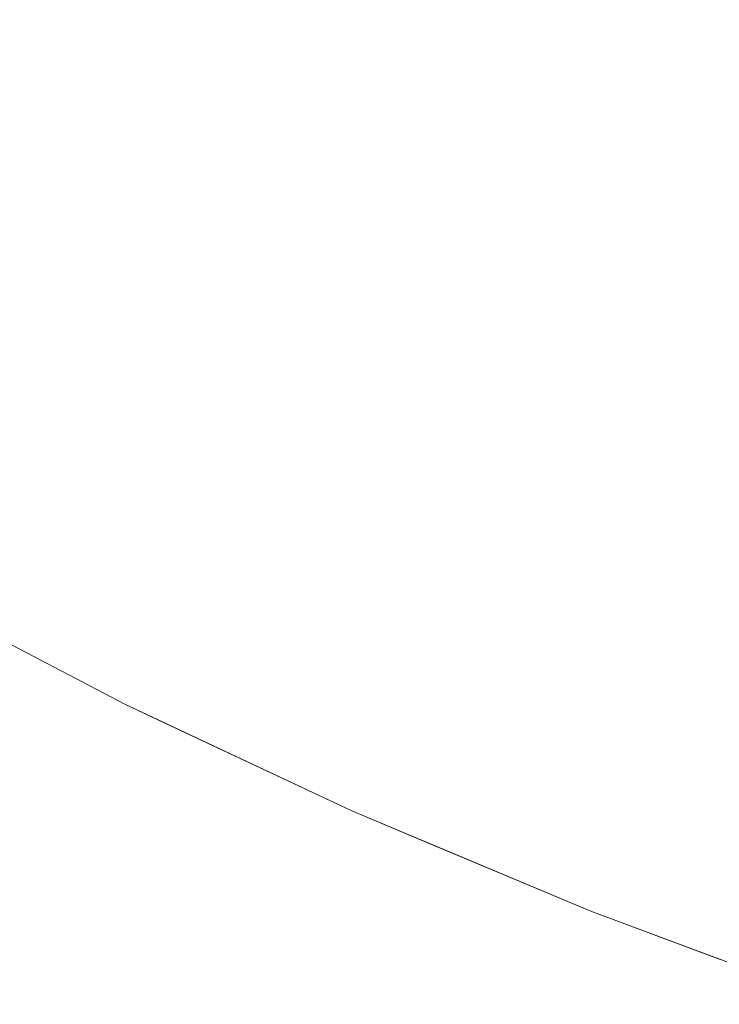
# Model space of a CAD drawing. Header units: centimetres. Extents: x -35.1 to 36.2, y 3.4 to 5.2.
# Tile 19 of 256: x -35.0293 to -35.0122, y 3.4096 to 3.4336. Entities that reach past the tile are written whole.
import ezdxf

# ---------------------------------------------------------------- set-up
doc = ezdxf.new("R2010")
doc.units = ezdxf.units.CM
doc.header["$LTSCALE"] = 2.54
doc.layers.add('Lucido design-1', color=7, linetype='Continuous')

# ---------------------------------------------------------------- blocks, each defined once
blk = doc.blocks.new('Gruppo-4-1')
at = {"color": 7, "linetype": 'Continuous', "lineweight": 9}
for points, invisible_edges in [([(-35.026693, 3.433254, -1872.26589), (-35.025433, 3.434395, -1872.263387), (-35.02783, 3.435915, -1872.263387), (-35.029131, 3.434801, -1872.26589)], 15), ([(-35.026693, 3.433254, -1872.965138), (-35.029131, 3.434801, -1872.965138), (-35.02783, 3.435915, -1872.967641), (-35.025433, 3.434395, -1872.967641)], 15), ([(-35.025433, 3.434395, -1872.263387), (-35.022957, 3.432909, -1872.263387), (-35.021691, 3.434123, -1872.260948), (-35.024123, 3.435581, -1872.260948)], 15), ([(-35.024123, 3.435581, -1872.97008), (-35.021691, 3.434123, -1872.97008), (-35.022957, 3.432909, -1872.967641), (-35.025433, 3.434395, -1872.967641)], 15), ([(-35.017918, 3.433987, -1872.258575), (-35.02038, 3.43538, -1872.258575), (-35.021691, 3.434123, -1872.260948), (-35.019182, 3.432702, -1872.260948)], 15), ([(-35.019182, 3.432702, -1872.97008), (-35.021691, 3.434123, -1872.97008), (-35.02038, 3.43538, -1872.972454), (-35.017918, 3.433987, -1872.972454)], 15), ([(-35.017918, 3.433987, -1872.258575), (-35.015382, 3.432633, -1872.258575), (-35.014128, 3.433987, -1872.256268), (-35.016613, 3.435313, -1872.256268)], 15), ([(-35.016613, 3.435313, -1872.97476), (-35.014128, 3.433987, -1872.97476), (-35.015382, 3.432633, -1872.972454), (-35.017918, 3.433987, -1872.972454)], 15), ([(-35.010332, 3.434123, -1872.254029), (-35.012836, 3.43538, -1872.254029), (-35.014128, 3.433987, -1872.256268), (-35.01157, 3.432702, -1872.256268)], 15), ([(-35.01157, 3.432702, -1872.97476), (-35.014128, 3.433987, -1872.97476), (-35.012836, 3.43538, -1872.976999), (-35.010332, 3.434123, -1872.976999)], 15), ([(-35.029131, 3.434801, -1872.26589), (-35.030377, 3.433733, -1872.268455), (-35.027899, 3.432161, -1872.268455), (-35.026693, 3.433254, -1872.26589)], 15), ([(-35.027899, 3.432161, -1872.962573), (-35.030377, 3.433733, -1872.962573), (-35.029131, 3.434801, -1872.965138), (-35.026693, 3.433254, -1872.965138)], 15), ([(-35.024174, 3.431743, -1872.26589), (-35.022957, 3.432909, -1872.263387), (-35.025433, 3.434395, -1872.263387), (-35.026693, 3.433254, -1872.26589)], 15), ([(-35.025433, 3.434395, -1872.967641), (-35.022957, 3.432909, -1872.967641), (-35.024174, 3.431743, -1872.965138), (-35.026693, 3.433254, -1872.965138)], 15), ([(-35.019182, 3.432702, -1872.260948), (-35.021691, 3.434123, -1872.260948), (-35.022957, 3.432909, -1872.263387), (-35.020401, 3.431463, -1872.263387)], 15), ([(-35.020401, 3.431463, -1872.967641), (-35.022957, 3.432909, -1872.967641), (-35.021691, 3.434123, -1872.97008), (-35.019182, 3.432702, -1872.97008)], 15), ([(-35.019182, 3.432702, -1872.260948), (-35.016596, 3.431322, -1872.260948), (-35.015382, 3.432633, -1872.258575), (-35.017918, 3.433987, -1872.258575)], 15), ([(-35.017918, 3.433987, -1872.972454), (-35.015382, 3.432633, -1872.972454), (-35.016596, 3.431322, -1872.97008), (-35.019182, 3.432702, -1872.97008)], 15), ([(-35.01157, 3.432702, -1872.256268), (-35.014128, 3.433987, -1872.256268), (-35.015382, 3.432633, -1872.258575), (-35.012771, 3.431322, -1872.258575)], 15), ([(-35.012771, 3.431322, -1872.972454), (-35.015382, 3.432633, -1872.972454), (-35.014128, 3.433987, -1872.97476), (-35.01157, 3.432702, -1872.97476)], 15), ([(-35.029049, 3.43112, -1872.27108), (-35.027899, 3.432161, -1872.268455), (-35.030377, 3.433733, -1872.268455), (-35.031565, 3.432716, -1872.27108)], 15), ([(-35.029049, 3.43112, -1872.959948), (-35.031565, 3.432716, -1872.959948), (-35.030377, 3.433733, -1872.962573), (-35.027899, 3.432161, -1872.962573)], 15), ([(-35.026693, 3.433254, -1872.26589), (-35.027899, 3.432161, -1872.268455), (-35.025339, 3.430626, -1872.268455), (-35.024174, 3.431743, -1872.26589)], 15), ([(-35.026693, 3.433254, -1872.965138), (-35.024174, 3.431743, -1872.965138), (-35.025339, 3.430626, -1872.962573), (-35.027899, 3.432161, -1872.962573)], 15), ([(-35.020401, 3.431463, -1872.263387), (-35.022957, 3.432909, -1872.263387), (-35.024174, 3.431743, -1872.26589), (-35.021574, 3.430271, -1872.26589)], 15), ([(-35.021574, 3.430271, -1872.965138), (-35.024174, 3.431743, -1872.965138), (-35.022957, 3.432909, -1872.967641), (-35.020401, 3.431463, -1872.967641)], 15), ([(-35.031565, 3.432716, -1872.27108), (-35.032692, 3.431751, -1872.273762), (-35.03014, 3.430132, -1872.273762), (-35.029049, 3.43112, -1872.27108)], 15), ([(-35.03014, 3.430132, -1872.957266), (-35.032692, 3.431751, -1872.957266), (-35.031565, 3.432716, -1872.959948), (-35.029049, 3.43112, -1872.959948)], 15), ([(-35.020401, 3.431463, -1872.263387), (-35.017768, 3.430058, -1872.263387), (-35.016596, 3.431322, -1872.260948), (-35.019182, 3.432702, -1872.260948)], 15), ([(-35.019182, 3.432702, -1872.97008), (-35.016596, 3.431322, -1872.97008), (-35.017768, 3.430058, -1872.967641), (-35.020401, 3.431463, -1872.967641)], 15), ([(-35.012771, 3.431322, -1872.258575), (-35.010089, 3.430058, -1872.258575), (-35.008941, 3.431463, -1872.256268), (-35.01157, 3.432702, -1872.256268)], 15), ([(-35.01157, 3.432702, -1872.97476), (-35.008941, 3.431463, -1872.97476), (-35.010089, 3.430058, -1872.972454), (-35.012771, 3.431322, -1872.972454)], 15), ([(-35.012771, 3.431322, -1872.258575), (-35.015382, 3.432633, -1872.258575), (-35.016596, 3.431322, -1872.260948), (-35.013935, 3.429986, -1872.260948)], 15), ([(-35.013935, 3.429986, -1872.97008), (-35.016596, 3.431322, -1872.97008), (-35.015382, 3.432633, -1872.972454), (-35.012771, 3.431322, -1872.972454)], 15), ([(-35.026449, 3.429561, -1872.27108), (-35.025339, 3.430626, -1872.268455), (-35.027899, 3.432161, -1872.268455), (-35.029049, 3.43112, -1872.27108)], 15), ([(-35.027899, 3.432161, -1872.962573), (-35.025339, 3.430626, -1872.962573), (-35.026449, 3.429561, -1872.959948), (-35.029049, 3.43112, -1872.959948)], 15), ([(-35.021574, 3.430271, -1872.26589), (-35.024174, 3.431743, -1872.26589), (-35.025339, 3.430626, -1872.268455), (-35.022697, 3.42913, -1872.268455)], 15), ([(-35.022697, 3.42913, -1872.962573), (-35.025339, 3.430626, -1872.962573), (-35.024174, 3.431743, -1872.965138), (-35.021574, 3.430271, -1872.965138)], 15), ([(-35.021574, 3.430271, -1872.26589), (-35.018895, 3.428841, -1872.26589), (-35.017768, 3.430058, -1872.263387), (-35.020401, 3.431463, -1872.263387)], 15), ([(-35.020401, 3.431463, -1872.967641), (-35.017768, 3.430058, -1872.967641), (-35.018895, 3.428841, -1872.965138), (-35.021574, 3.430271, -1872.965138)], 15), ([(-35.013935, 3.429986, -1872.260948), (-35.016596, 3.431322, -1872.260948), (-35.017768, 3.430058, -1872.263387), (-35.015058, 3.428697, -1872.263387)], 15), ([(-35.015058, 3.428697, -1872.967641), (-35.017768, 3.430058, -1872.967641), (-35.016596, 3.431322, -1872.97008), (-35.013935, 3.429986, -1872.97008)], 15), ([(-35.013935, 3.429986, -1872.260948), (-35.011201, 3.428697, -1872.260948), (-35.010089, 3.430058, -1872.258575), (-35.012771, 3.431322, -1872.258575)], 15), ([(-35.012771, 3.431322, -1872.972454), (-35.010089, 3.430058, -1872.972454), (-35.011201, 3.428697, -1872.97008), (-35.013935, 3.429986, -1872.97008)], 15), ([(-35.029049, 3.43112, -1872.27108), (-35.03014, 3.430132, -1872.273762), (-35.027503, 3.42855, -1872.273762), (-35.026449, 3.429561, -1872.27108)], 15), ([(-35.029049, 3.43112, -1872.959948), (-35.026449, 3.429561, -1872.959948), (-35.027503, 3.42855, -1872.957266), (-35.03014, 3.430132, -1872.957266)], 15), ([(-35.023767, 3.428042, -1872.27108), (-35.022697, 3.42913, -1872.268455), (-35.025339, 3.430626, -1872.268455), (-35.026449, 3.429561, -1872.27108)], 15), ([(-35.023767, 3.428042, -1872.959948), (-35.026449, 3.429561, -1872.959948), (-35.025339, 3.430626, -1872.962573), (-35.022697, 3.42913, -1872.962573)], 15), ([(-35.022697, 3.42913, -1872.268455), (-35.019974, 3.427677, -1872.268455), (-35.018895, 3.428841, -1872.26589), (-35.021574, 3.430271, -1872.26589)], 15), ([(-35.021574, 3.430271, -1872.965138), (-35.018895, 3.428841, -1872.965138), (-35.019974, 3.427677, -1872.962573), (-35.022697, 3.42913, -1872.962573)], 15), ([(-35.028497, 3.427597, -1872.276499), (-35.027503, 3.42855, -1872.273762), (-35.03014, 3.430132, -1872.273762), (-35.031169, 3.4292, -1872.276499)], 15), ([(-35.03014, 3.430132, -1872.957266), (-35.027503, 3.42855, -1872.957266), (-35.028497, 3.427597, -1872.954529), (-35.031169, 3.4292, -1872.954529)], 15), ([(-35.015058, 3.428697, -1872.263387), (-35.017768, 3.430058, -1872.263387), (-35.018895, 3.428841, -1872.26589), (-35.016138, 3.427457, -1872.26589)], 15), ([(-35.016138, 3.427457, -1872.965138), (-35.018895, 3.428841, -1872.965138), (-35.017768, 3.430058, -1872.967641), (-35.015058, 3.428697, -1872.967641)], 15), ([(-35.015058, 3.428697, -1872.263387), (-35.012274, 3.427384, -1872.263387), (-35.011201, 3.428697, -1872.260948), (-35.013935, 3.429986, -1872.260948)], 15), ([(-35.013935, 3.429986, -1872.97008), (-35.011201, 3.428697, -1872.97008), (-35.012274, 3.427384, -1872.967641), (-35.015058, 3.428697, -1872.967641)], 15), ([(-35.026449, 3.429561, -1872.27108), (-35.027503, 3.42855, -1872.273762), (-35.024782, 3.42701, -1872.273762), (-35.023767, 3.428042, -1872.27108)], 15), ([(-35.024782, 3.42701, -1872.957266), (-35.027503, 3.42855, -1872.957266), (-35.026449, 3.429561, -1872.959948), (-35.023767, 3.428042, -1872.959948)], 15), ([(-35.031169, 3.4292, -1872.276499), (-35.032133, 3.428326, -1872.279288), (-35.029428, 3.426704, -1872.279288), (-35.028497, 3.427597, -1872.276499)], 15), ([(-35.031169, 3.4292, -1872.954529), (-35.028497, 3.427597, -1872.954529), (-35.029428, 3.426704, -1872.95174), (-35.032133, 3.428326, -1872.95174)], 15), ([(-35.021002, 3.426567, -1872.27108), (-35.019974, 3.427677, -1872.268455), (-35.022697, 3.42913, -1872.268455), (-35.023767, 3.428042, -1872.27108)], 15), ([(-35.022697, 3.42913, -1872.962573), (-35.019974, 3.427677, -1872.962573), (-35.021002, 3.426567, -1872.959948), (-35.023767, 3.428042, -1872.959948)], 15), ([(-35.016138, 3.427457, -1872.26589), (-35.018895, 3.428841, -1872.26589), (-35.019974, 3.427677, -1872.268455), (-35.017172, 3.42627, -1872.268455)], 15), ([(-35.017172, 3.42627, -1872.962573), (-35.019974, 3.427677, -1872.962573), (-35.018895, 3.428841, -1872.965138), (-35.016138, 3.427457, -1872.965138)], 15), ([(-35.016138, 3.427457, -1872.26589), (-35.013305, 3.426121, -1872.26589), (-35.012274, 3.427384, -1872.263387), (-35.015058, 3.428697, -1872.263387)], 15), ([(-35.015058, 3.428697, -1872.967641), (-35.012274, 3.427384, -1872.967641), (-35.013305, 3.426121, -1872.965138), (-35.016138, 3.427457, -1872.965138)], 15), ([(-35.008395, 3.427457, -1872.260948), (-35.011201, 3.428697, -1872.260948), (-35.012274, 3.427384, -1872.263387), (-35.009416, 3.426121, -1872.263387)], 15), ([(-35.009416, 3.426121, -1872.967641), (-35.012274, 3.427384, -1872.967641), (-35.011201, 3.428697, -1872.97008), (-35.008395, 3.427457, -1872.97008)], 15), ([(-35.02574, 3.426037, -1872.276499), (-35.024782, 3.42701, -1872.273762), (-35.027503, 3.42855, -1872.273762), (-35.028497, 3.427597, -1872.276499)], 15), ([(-35.02574, 3.426037, -1872.954529), (-35.028497, 3.427597, -1872.954529), (-35.027503, 3.42855, -1872.957266), (-35.024782, 3.42701, -1872.957266)], 15), ([(-35.023767, 3.428042, -1872.27108), (-35.024782, 3.42701, -1872.273762), (-35.021978, 3.425514, -1872.273762), (-35.021002, 3.426567, -1872.27108)], 15), ([(-35.023767, 3.428042, -1872.959948), (-35.021002, 3.426567, -1872.959948), (-35.021978, 3.425514, -1872.957266), (-35.024782, 3.42701, -1872.957266)], 15), ([(-35.028497, 3.427597, -1872.276499), (-35.029428, 3.426704, -1872.279288), (-35.026637, 3.425124, -1872.279288), (-35.02574, 3.426037, -1872.276499)], 15), ([(-35.026637, 3.425124, -1872.95174), (-35.029428, 3.426704, -1872.95174), (-35.028497, 3.427597, -1872.954529), (-35.02574, 3.426037, -1872.954529)], 15), ([(-35.018158, 3.425138, -1872.27108), (-35.017172, 3.42627, -1872.268455), (-35.019974, 3.427677, -1872.268455), (-35.021002, 3.426567, -1872.27108)], 15), ([(-35.018158, 3.425138, -1872.959948), (-35.021002, 3.426567, -1872.959948), (-35.019974, 3.427677, -1872.962573), (-35.017172, 3.42627, -1872.962573)], 15), ([(-35.017172, 3.42627, -1872.268455), (-35.014293, 3.424913, -1872.268455), (-35.013305, 3.426121, -1872.26589), (-35.016138, 3.427457, -1872.26589)], 15), ([(-35.016138, 3.427457, -1872.965138), (-35.013305, 3.426121, -1872.965138), (-35.014293, 3.424913, -1872.962573), (-35.017172, 3.42627, -1872.962573)], 15), ([(-35.009416, 3.426121, -1872.263387), (-35.012274, 3.427384, -1872.263387), (-35.013305, 3.426121, -1872.26589), (-35.010398, 3.424837, -1872.26589)], 15), ([(-35.010398, 3.424837, -1872.965138), (-35.013305, 3.426121, -1872.965138), (-35.012274, 3.427384, -1872.967641), (-35.009416, 3.426121, -1872.967641)], 15), ([(-35.022899, 3.42452, -1872.276499), (-35.021978, 3.425514, -1872.273762), (-35.024782, 3.42701, -1872.273762), (-35.02574, 3.426037, -1872.276499)], 15), ([(-35.024782, 3.42701, -1872.957266), (-35.021978, 3.425514, -1872.957266), (-35.022899, 3.42452, -1872.954529), (-35.02574, 3.426037, -1872.954529)], 15), ([(-35.027472, 3.424275, -1872.282125), (-35.026637, 3.425124, -1872.279288), (-35.029428, 3.426704, -1872.279288), (-35.030295, 3.425873, -1872.282125)], 15), ([(-35.027472, 3.424275, -1872.948903), (-35.030295, 3.425873, -1872.948903), (-35.029428, 3.426704, -1872.95174), (-35.026637, 3.425124, -1872.95174)], 15), ([(-35.021002, 3.426567, -1872.27108), (-35.021978, 3.425514, -1872.273762), (-35.019093, 3.424065, -1872.273762), (-35.018158, 3.425138, -1872.27108)], 15), ([(-35.019093, 3.424065, -1872.957266), (-35.021978, 3.425514, -1872.957266), (-35.021002, 3.426567, -1872.959948), (-35.018158, 3.425138, -1872.959948)], 15), ([(-35.015235, 3.42376, -1872.27108), (-35.014293, 3.424913, -1872.268455), (-35.017172, 3.42627, -1872.268455), (-35.018158, 3.425138, -1872.27108)], 15), ([(-35.017172, 3.42627, -1872.962573), (-35.014293, 3.424913, -1872.962573), (-35.015235, 3.42376, -1872.959948), (-35.018158, 3.425138, -1872.959948)], 15), ([(-35.02574, 3.426037, -1872.276499), (-35.026637, 3.425124, -1872.279288), (-35.023761, 3.423589, -1872.279288), (-35.022899, 3.42452, -1872.276499)], 15), ([(-35.02574, 3.426037, -1872.954529), (-35.022899, 3.42452, -1872.954529), (-35.023761, 3.423589, -1872.95174), (-35.026637, 3.425124, -1872.95174)], 15), ([(-35.010398, 3.424837, -1872.26589), (-35.013305, 3.426121, -1872.26589), (-35.014293, 3.424913, -1872.268455), (-35.011339, 3.423607, -1872.268455)], 15), ([(-35.011339, 3.423607, -1872.962573), (-35.014293, 3.424913, -1872.962573), (-35.013305, 3.426121, -1872.965138), (-35.010398, 3.424837, -1872.965138)], 15), ([(-35.030295, 3.425873, -1872.282125), (-35.031095, 3.425106, -1872.285009), (-35.028243, 3.423492, -1872.285009), (-35.027472, 3.424275, -1872.282125)], 15), ([(-35.028243, 3.423492, -1872.946019), (-35.031095, 3.425106, -1872.946019), (-35.030295, 3.425873, -1872.948903), (-35.027472, 3.424275, -1872.948903)], 15), ([(-35.019975, 3.423052, -1872.276499), (-35.019093, 3.424065, -1872.273762), (-35.021978, 3.425514, -1872.273762), (-35.022899, 3.42452, -1872.276499)], 15), ([(-35.019975, 3.423052, -1872.954529), (-35.022899, 3.42452, -1872.954529), (-35.021978, 3.425514, -1872.957266), (-35.019093, 3.424065, -1872.957266)], 15), ([(-35.028947, 3.422777, -1872.287934), (-35.028243, 3.423492, -1872.285009), (-35.031095, 3.425106, -1872.285009), (-35.031825, 3.424406, -1872.287934)], 15), ([(-35.028947, 3.422777, -1872.943094), (-35.031825, 3.424406, -1872.943094), (-35.031095, 3.425106, -1872.946019), (-35.028243, 3.423492, -1872.946019)], 15), ([(-35.024564, 3.422723, -1872.282125), (-35.023761, 3.423589, -1872.279288), (-35.026637, 3.425124, -1872.279288), (-35.027472, 3.424275, -1872.282125)], 15), ([(-35.026637, 3.425124, -1872.95174), (-35.023761, 3.423589, -1872.95174), (-35.024564, 3.422723, -1872.948903), (-35.027472, 3.424275, -1872.948903)], 15), ([(-35.018158, 3.425138, -1872.27108), (-35.019093, 3.424065, -1872.273762), (-35.016128, 3.422667, -1872.273762), (-35.015235, 3.42376, -1872.27108)], 15), ([(-35.018158, 3.425138, -1872.959948), (-35.015235, 3.42376, -1872.959948), (-35.016128, 3.422667, -1872.957266), (-35.019093, 3.424065, -1872.957266)], 15), ([(-35.012235, 3.422435, -1872.27108), (-35.011339, 3.423607, -1872.268455), (-35.014293, 3.424913, -1872.268455), (-35.015235, 3.42376, -1872.27108)], 15), ([(-35.012235, 3.422435, -1872.959948), (-35.015235, 3.42376, -1872.959948), (-35.014293, 3.424913, -1872.962573), (-35.011339, 3.423607, -1872.962573)], 15), ([(-35.022899, 3.42452, -1872.276499), (-35.023761, 3.423589, -1872.279288), (-35.020802, 3.422103, -1872.279288), (-35.019975, 3.423052, -1872.276499)], 15), ([(-35.020802, 3.422103, -1872.95174), (-35.023761, 3.423589, -1872.95174), (-35.022899, 3.42452, -1872.954529), (-35.019975, 3.423052, -1872.954529)], 15), ([(-35.031825, 3.424406, -1872.287934), (-35.032484, 3.423774, -1872.290899), (-35.029582, 3.422131, -1872.290899), (-35.028947, 3.422777, -1872.287934)], 15), ([(-35.029582, 3.422131, -1872.940129), (-35.032484, 3.423774, -1872.940129), (-35.031825, 3.424406, -1872.943094), (-35.028947, 3.422777, -1872.943094)], 15), ([(-35.027472, 3.424275, -1872.282125), (-35.028243, 3.423492, -1872.285009), (-35.025304, 3.421924, -1872.285009), (-35.024564, 3.422723, -1872.282125)], 15), ([(-35.027472, 3.424275, -1872.948903), (-35.024564, 3.422723, -1872.948903), (-35.025304, 3.421924, -1872.946019), (-35.028243, 3.423492, -1872.946019)], 15), ([(-35.016971, 3.421636, -1872.276499), (-35.016128, 3.422667, -1872.273762), (-35.019093, 3.424065, -1872.273762), (-35.019975, 3.423052, -1872.276499)], 15), ([(-35.019093, 3.424065, -1872.957266), (-35.016128, 3.422667, -1872.957266), (-35.016971, 3.421636, -1872.954529), (-35.019975, 3.423052, -1872.954529)], 15), ([(-35.015235, 3.42376, -1872.27108), (-35.016128, 3.422667, -1872.273762), (-35.013086, 3.421323, -1872.273762), (-35.012235, 3.422435, -1872.27108)], 15), ([(-35.013086, 3.421323, -1872.957266), (-35.016128, 3.422667, -1872.957266), (-35.015235, 3.42376, -1872.959948), (-35.012235, 3.422435, -1872.959948)], 15), ([(-35.021571, 3.42122, -1872.282125), (-35.020802, 3.422103, -1872.279288), (-35.023761, 3.423589, -1872.279288), (-35.024564, 3.422723, -1872.282125)], 15), ([(-35.021571, 3.42122, -1872.948903), (-35.024564, 3.422723, -1872.948903), (-35.023761, 3.423589, -1872.95174), (-35.020802, 3.422103, -1872.95174)], 15), ([(-35.009162, 3.421166, -1872.27108), (-35.008311, 3.422357, -1872.268455), (-35.011339, 3.423607, -1872.268455), (-35.012235, 3.422435, -1872.27108)], 15), ([(-35.011339, 3.423607, -1872.962573), (-35.008311, 3.422357, -1872.962573), (-35.009162, 3.421166, -1872.959948), (-35.012235, 3.422435, -1872.959948)], 15), ([(-35.025981, 3.421194, -1872.287934), (-35.025304, 3.421924, -1872.285009), (-35.028243, 3.423492, -1872.285009), (-35.028947, 3.422777, -1872.287934)], 15), ([(-35.028243, 3.423492, -1872.946019), (-35.025304, 3.421924, -1872.946019), (-35.025981, 3.421194, -1872.943094), (-35.028947, 3.422777, -1872.943094)], 15), ([(-35.019975, 3.423052, -1872.276499), (-35.020802, 3.422103, -1872.279288), (-35.01776, 3.420669, -1872.279288), (-35.016971, 3.421636, -1872.276499)], 15), ([(-35.019975, 3.423052, -1872.954529), (-35.016971, 3.421636, -1872.954529), (-35.01776, 3.420669, -1872.95174), (-35.020802, 3.422103, -1872.95174)], 15), ([(-35.028947, 3.422777, -1872.287934), (-35.029582, 3.422131, -1872.290899), (-35.026591, 3.420535, -1872.290899), (-35.025981, 3.421194, -1872.287934)], 15), ([(-35.028947, 3.422777, -1872.943094), (-35.025981, 3.421194, -1872.943094), (-35.026591, 3.420535, -1872.940129), (-35.029582, 3.422131, -1872.940129)], 15), ([(-35.024564, 3.422723, -1872.282125), (-35.025304, 3.421924, -1872.285009), (-35.02228, 3.420406, -1872.285009), (-35.021571, 3.42122, -1872.282125)], 15), ([(-35.02228, 3.420406, -1872.946019), (-35.025304, 3.421924, -1872.946019), (-35.024564, 3.422723, -1872.948903), (-35.021571, 3.42122, -1872.948903)], 15), ([(-35.013888, 3.420274, -1872.276499), (-35.013086, 3.421323, -1872.273762), (-35.016128, 3.422667, -1872.273762), (-35.016971, 3.421636, -1872.276499)], 15), ([(-35.013888, 3.420274, -1872.954529), (-35.016971, 3.421636, -1872.954529), (-35.016128, 3.422667, -1872.957266), (-35.013086, 3.421323, -1872.957266)], 15), ([(-35.012235, 3.422435, -1872.27108), (-35.013086, 3.421323, -1872.273762), (-35.009968, 3.420035, -1872.273762), (-35.009162, 3.421166, -1872.27108)], 15), ([(-35.012235, 3.422435, -1872.959948), (-35.009162, 3.421166, -1872.959948), (-35.009968, 3.420035, -1872.957266), (-35.013086, 3.421323, -1872.957266)], 15), ([(-35.027134, 3.419949, -1872.293898), (-35.026591, 3.420535, -1872.290899), (-35.029582, 3.422131, -1872.290899), (-35.030147, 3.421557, -1872.293898)], 15), ([(-35.029582, 3.422131, -1872.940129), (-35.026591, 3.420535, -1872.940129), (-35.027134, 3.419949, -1872.93713), (-35.030147, 3.421557, -1872.93713)], 15), ([(-35.018495, 3.41977, -1872.282125), (-35.01776, 3.420669, -1872.279288), (-35.020802, 3.422103, -1872.279288), (-35.021571, 3.42122, -1872.282125)], 15), ([(-35.020802, 3.422103, -1872.95174), (-35.01776, 3.420669, -1872.95174), (-35.018495, 3.41977, -1872.948903), (-35.021571, 3.42122, -1872.948903)], 15), ([(-35.022929, 3.419661, -1872.287934), (-35.02228, 3.420406, -1872.285009), (-35.025304, 3.421924, -1872.285009), (-35.025981, 3.421194, -1872.287934)], 15), ([(-35.022929, 3.419661, -1872.943094), (-35.025981, 3.421194, -1872.943094), (-35.025304, 3.421924, -1872.946019), (-35.02228, 3.420406, -1872.946019)], 15), ([(-35.016971, 3.421636, -1872.276499), (-35.01776, 3.420669, -1872.279288), (-35.014639, 3.41929, -1872.279288), (-35.013888, 3.420274, -1872.276499)], 15), ([(-35.014639, 3.41929, -1872.95174), (-35.01776, 3.420669, -1872.95174), (-35.016971, 3.421636, -1872.954529), (-35.013888, 3.420274, -1872.954529)], 15), ([(-35.030147, 3.421557, -1872.293898), (-35.03064, 3.421056, -1872.296927), (-35.027608, 3.419438, -1872.296927), (-35.027134, 3.419949, -1872.293898)], 15), ([(-35.030147, 3.421557, -1872.93713), (-35.027134, 3.419949, -1872.93713), (-35.027608, 3.419438, -1872.934101), (-35.03064, 3.421056, -1872.934101)], 15), ([(-35.025981, 3.421194, -1872.287934), (-35.026591, 3.420535, -1872.290899), (-35.023514, 3.41899, -1872.290899), (-35.022929, 3.419661, -1872.287934)], 15), ([(-35.023514, 3.41899, -1872.940129), (-35.026591, 3.420535, -1872.940129), (-35.025981, 3.421194, -1872.943094), (-35.022929, 3.419661, -1872.943094)], 15), ([(-35.021571, 3.42122, -1872.282125), (-35.02228, 3.420406, -1872.285009), (-35.019173, 3.41894, -1872.285009), (-35.018495, 3.41977, -1872.282125)], 15), ([(-35.021571, 3.42122, -1872.948903), (-35.018495, 3.41977, -1872.948903), (-35.019173, 3.41894, -1872.946019), (-35.02228, 3.420406, -1872.946019)], 15), ([(-35.010729, 3.418969, -1872.276499), (-35.009968, 3.420035, -1872.273762), (-35.013086, 3.421323, -1872.273762), (-35.013888, 3.420274, -1872.276499)], 15), ([(-35.013086, 3.421323, -1872.957266), (-35.009968, 3.420035, -1872.957266), (-35.010729, 3.418969, -1872.954529), (-35.013888, 3.420274, -1872.954529)], 15), ([(-35.028011, 3.419003, -1872.299984), (-35.027608, 3.419438, -1872.296927), (-35.03064, 3.421056, -1872.296927), (-35.031059, 3.42063, -1872.299984)], 15), ([(-35.03064, 3.421056, -1872.934101), (-35.027608, 3.419438, -1872.934101), (-35.028011, 3.419003, -1872.931044), (-35.031059, 3.42063, -1872.931044)], 15), ([(-35.031059, 3.42063, -1872.299984), (-35.031404, 3.420279, -1872.303063), (-35.028342, 3.418645, -1872.303063), (-35.028011, 3.419003, -1872.299984)], 15), ([(-35.031059, 3.42063, -1872.931044), (-35.028011, 3.419003, -1872.931044), (-35.028342, 3.418645, -1872.927965), (-35.031404, 3.420279, -1872.927965)], 15), ([(-35.015339, 3.418376, -1872.282125), (-35.014639, 3.41929, -1872.279288), (-35.01776, 3.420669, -1872.279288), (-35.018495, 3.41977, -1872.282125)], 15), ([(-35.015339, 3.418376, -1872.948903), (-35.018495, 3.41977, -1872.948903), (-35.01776, 3.420669, -1872.95174), (-35.014639, 3.41929, -1872.95174)], 15), ([(-35.024034, 3.418393, -1872.293898), (-35.023514, 3.41899, -1872.290899), (-35.026591, 3.420535, -1872.290899), (-35.027134, 3.419949, -1872.293898)], 15), ([(-35.024034, 3.418393, -1872.93713), (-35.027134, 3.419949, -1872.93713), (-35.026591, 3.420535, -1872.940129), (-35.023514, 3.41899, -1872.940129)], 15), ([(-35.019792, 3.418182, -1872.287934), (-35.019173, 3.41894, -1872.285009), (-35.02228, 3.420406, -1872.285009), (-35.022929, 3.419661, -1872.287934)], 15), ([(-35.02228, 3.420406, -1872.946019), (-35.019173, 3.41894, -1872.946019), (-35.019792, 3.418182, -1872.943094), (-35.022929, 3.419661, -1872.943094)], 15), ([(-35.028601, 3.418366, -1872.30616), (-35.028342, 3.418645, -1872.303063), (-35.031404, 3.420279, -1872.303063), (-35.031673, 3.420005, -1872.30616)], 15), ([(-35.031404, 3.420279, -1872.927965), (-35.028342, 3.418645, -1872.927965), (-35.028601, 3.418366, -1872.924868), (-35.031673, 3.420005, -1872.924868)], 15), ([(-35.013888, 3.420274, -1872.276499), (-35.014639, 3.41929, -1872.279288), (-35.011441, 3.41797, -1872.279288), (-35.010729, 3.418969, -1872.276499)], 15), ([(-35.013888, 3.420274, -1872.954529), (-35.010729, 3.418969, -1872.954529), (-35.011441, 3.41797, -1872.95174), (-35.014639, 3.41929, -1872.95174)], 15), ([(-35.031673, 3.420005, -1872.30616), (-35.031866, 3.419809, -1872.30927), (-35.028786, 3.418166, -1872.30927), (-35.028601, 3.418366, -1872.30616)], 15), ([(-35.031673, 3.420005, -1872.924868), (-35.028601, 3.418366, -1872.924868), (-35.028786, 3.418166, -1872.921758), (-35.031866, 3.419809, -1872.921758)], 15), ([(-35.027134, 3.419949, -1872.293898), (-35.027608, 3.419438, -1872.296927), (-35.024488, 3.417871, -1872.296927), (-35.024034, 3.418393, -1872.293898)], 15), ([(-35.024488, 3.417871, -1872.934101), (-35.027608, 3.419438, -1872.934101), (-35.027134, 3.419949, -1872.93713), (-35.024034, 3.418393, -1872.93713)], 15), ([(-35.028898, 3.418046, -1872.31239), (-35.028786, 3.418166, -1872.30927), (-35.031866, 3.419809, -1872.30927), (-35.031982, 3.419691, -1872.31239)], 15), ([(-35.031866, 3.419809, -1872.921758), (-35.028786, 3.418166, -1872.921758), (-35.028898, 3.418046, -1872.918638), (-35.031982, 3.419691, -1872.918638)], 15), ([(-35.028898, 3.418046, -1872.31239), (-35.031982, 3.419691, -1872.31239), (-35.031957, 3.419618, -1872.315514)], 11), ([(-35.031957, 3.419618, -1872.915514), (-35.031982, 3.419691, -1872.918638), (-35.028898, 3.418046, -1872.918638)], 11), ([(-35.018495, 3.41977, -1872.282125), (-35.019173, 3.41894, -1872.285009), (-35.015984, 3.417531, -1872.285009), (-35.015339, 3.418376, -1872.282125)], 15), ([(-35.015984, 3.417531, -1872.946019), (-35.019173, 3.41894, -1872.946019), (-35.018495, 3.41977, -1872.948903), (-35.015339, 3.418376, -1872.948903)], 15), ([(-35.031957, 3.419618, -1872.315514), (-35.026714, 3.41688, -1872.315514), (-35.028898, 3.418046, -1872.31239)], 10), ([(-35.026714, 3.41688, -1872.915514), (-35.026714, 3.41688, -1872.315514), (-35.031957, 3.419618, -1872.315514), (-35.031957, 3.419618, -1872.915514)], 5), ([(-35.028898, 3.418046, -1872.918638), (-35.026714, 3.41688, -1872.915514), (-35.031957, 3.419618, -1872.915514)], 9), ([(-35.024874, 3.417428, -1872.299984), (-35.024488, 3.417871, -1872.296927), (-35.027608, 3.419438, -1872.296927), (-35.028011, 3.419003, -1872.299984)], 15), ([(-35.024874, 3.417428, -1872.931044), (-35.028011, 3.419003, -1872.931044), (-35.027608, 3.419438, -1872.934101), (-35.024488, 3.417871, -1872.934101)], 15), ([(-35.022929, 3.419661, -1872.287934), (-35.023514, 3.41899, -1872.290899), (-35.020351, 3.417498, -1872.290899), (-35.019792, 3.418182, -1872.287934)], 15), ([(-35.022929, 3.419661, -1872.943094), (-35.019792, 3.418182, -1872.943094), (-35.020351, 3.417498, -1872.940129), (-35.023514, 3.41899, -1872.940129)], 15), ([(-35.012105, 3.41704, -1872.282125), (-35.011441, 3.41797, -1872.279288), (-35.014639, 3.41929, -1872.279288), (-35.015339, 3.418376, -1872.282125)], 15), ([(-35.014639, 3.41929, -1872.95174), (-35.011441, 3.41797, -1872.95174), (-35.012105, 3.41704, -1872.948903), (-35.015339, 3.418376, -1872.948903)], 15), ([(-35.028011, 3.419003, -1872.299984), (-35.028342, 3.418645, -1872.303063), (-35.025192, 3.417063, -1872.303063), (-35.024874, 3.417428, -1872.299984)], 15), ([(-35.025192, 3.417063, -1872.927965), (-35.028342, 3.418645, -1872.927965), (-35.028011, 3.419003, -1872.931044), (-35.024874, 3.417428, -1872.931044)], 15), ([(-35.020848, 3.41689, -1872.293898), (-35.020351, 3.417498, -1872.290899), (-35.023514, 3.41899, -1872.290899), (-35.024034, 3.418393, -1872.293898)], 15), ([(-35.023514, 3.41899, -1872.940129), (-35.020351, 3.417498, -1872.940129), (-35.020848, 3.41689, -1872.93713), (-35.024034, 3.418393, -1872.93713)], 15), ([(-35.016574, 3.41676, -1872.287934), (-35.015984, 3.417531, -1872.285009), (-35.019173, 3.41894, -1872.285009), (-35.019792, 3.418182, -1872.287934)], 15), ([(-35.016574, 3.41676, -1872.943094), (-35.019792, 3.418182, -1872.943094), (-35.019173, 3.41894, -1872.946019), (-35.015984, 3.417531, -1872.946019)], 15), ([(-35.02544, 3.416779, -1872.30616), (-35.025192, 3.417063, -1872.303063), (-35.028342, 3.418645, -1872.303063), (-35.028601, 3.418366, -1872.30616)], 15), ([(-35.02544, 3.416779, -1872.924868), (-35.028601, 3.418366, -1872.924868), (-35.028342, 3.418645, -1872.927965), (-35.025192, 3.417063, -1872.927965)], 15), ([(-35.028601, 3.418366, -1872.30616), (-35.028786, 3.418166, -1872.30927), (-35.025617, 3.416575, -1872.30927), (-35.02544, 3.416779, -1872.30616)], 15), ([(-35.025617, 3.416575, -1872.921758), (-35.028786, 3.418166, -1872.921758), (-35.028601, 3.418366, -1872.924868), (-35.02544, 3.416779, -1872.924868)], 15), ([(-35.024034, 3.418393, -1872.293898), (-35.024488, 3.417871, -1872.296927), (-35.021282, 3.41636, -1872.296927), (-35.020848, 3.41689, -1872.293898)], 15), ([(-35.024034, 3.418393, -1872.93713), (-35.020848, 3.41689, -1872.93713), (-35.021282, 3.41636, -1872.934101), (-35.024488, 3.417871, -1872.934101)], 15), ([(-35.015339, 3.418376, -1872.282125), (-35.015984, 3.417531, -1872.285009), (-35.012717, 3.416182, -1872.285009), (-35.012105, 3.41704, -1872.282125)], 15), ([(-35.015339, 3.418376, -1872.948903), (-35.012105, 3.41704, -1872.948903), (-35.012717, 3.416182, -1872.946019), (-35.015984, 3.417531, -1872.946019)], 15), ([(-35.025724, 3.416452, -1872.31239), (-35.025617, 3.416575, -1872.30927), (-35.028786, 3.418166, -1872.30927), (-35.028898, 3.418046, -1872.31239)], 15), ([(-35.025724, 3.416452, -1872.918638), (-35.028898, 3.418046, -1872.918638), (-35.028786, 3.418166, -1872.921758), (-35.025617, 3.416575, -1872.921758)], 15), ([(-35.025724, 3.416452, -1872.31239), (-35.028898, 3.418046, -1872.31239), (-35.026714, 3.41688, -1872.315514)], 11), ([(-35.026714, 3.41688, -1872.915514), (-35.028898, 3.418046, -1872.918638), (-35.025724, 3.416452, -1872.918638)], 11), ([(-35.019792, 3.418182, -1872.287934), (-35.020351, 3.417498, -1872.290899), (-35.017106, 3.416065, -1872.290899), (-35.016574, 3.41676, -1872.287934)], 15), ([(-35.017106, 3.416065, -1872.940129), (-35.020351, 3.417498, -1872.940129), (-35.019792, 3.418182, -1872.943094), (-35.016574, 3.41676, -1872.943094)], 15), ([(-35.021651, 3.415908, -1872.299984), (-35.021282, 3.41636, -1872.296927), (-35.024488, 3.417871, -1872.296927), (-35.024874, 3.417428, -1872.299984)], 15), ([(-35.024488, 3.417871, -1872.934101), (-35.021282, 3.41636, -1872.934101), (-35.021651, 3.415908, -1872.931044), (-35.024874, 3.417428, -1872.931044)], 15), ([(-35.013276, 3.415399, -1872.287934), (-35.012717, 3.416182, -1872.285009), (-35.015984, 3.417531, -1872.285009), (-35.016574, 3.41676, -1872.287934)], 15), ([(-35.015984, 3.417531, -1872.946019), (-35.012717, 3.416182, -1872.946019), (-35.013276, 3.415399, -1872.943094), (-35.016574, 3.41676, -1872.943094)], 15), ([(-35.024874, 3.417428, -1872.299984), (-35.025192, 3.417063, -1872.303063), (-35.021954, 3.415537, -1872.303063), (-35.021651, 3.415908, -1872.299984)], 15), ([(-35.024874, 3.417428, -1872.931044), (-35.021651, 3.415908, -1872.931044), (-35.021954, 3.415537, -1872.927965), (-35.025192, 3.417063, -1872.927965)], 15), ([(-35.017579, 3.415446, -1872.293898), (-35.017106, 3.416065, -1872.290899), (-35.020351, 3.417498, -1872.290899), (-35.020848, 3.41689, -1872.293898)], 15), ([(-35.017579, 3.415446, -1872.93713), (-35.020848, 3.41689, -1872.93713), (-35.020351, 3.417498, -1872.940129), (-35.017106, 3.416065, -1872.940129)], 15), ([(-35.022191, 3.415247, -1872.30616), (-35.021954, 3.415537, -1872.303063), (-35.025192, 3.417063, -1872.303063), (-35.02544, 3.416779, -1872.30616)], 15), ([(-35.025192, 3.417063, -1872.927965), (-35.021954, 3.415537, -1872.927965), (-35.022191, 3.415247, -1872.924868), (-35.02544, 3.416779, -1872.924868)], 15), ([(-35.012105, 3.41704, -1872.282125), (-35.012717, 3.416182, -1872.285009), (-35.009373, 3.414896, -1872.285009), (-35.008795, 3.415767, -1872.282125)], 15), ([(-35.009373, 3.414896, -1872.946019), (-35.012717, 3.416182, -1872.946019), (-35.012105, 3.41704, -1872.948903), (-35.008795, 3.415767, -1872.948903)], 15), ([(-35.026714, 3.41688, -1872.315514), (-35.025752, 3.416428, -1872.315514), (-35.025724, 3.416452, -1872.31239)], 10), ([(-35.026714, 3.41688, -1872.915514), (-35.021176, 3.414277, -1872.915514), (-35.021176, 3.414277, -1872.315514), (-35.025752, 3.416428, -1872.315514)], 10), ([(-35.025752, 3.416428, -1872.315514), (-35.026714, 3.41688, -1872.315514), (-35.026714, 3.41688, -1872.915514)], 10), ([(-35.025724, 3.416452, -1872.918638), (-35.022463, 3.414914, -1872.918638), (-35.021176, 3.414277, -1872.915514), (-35.026714, 3.41688, -1872.915514)], 11), ([(-35.020848, 3.41689, -1872.293898), (-35.021282, 3.41636, -1872.296927), (-35.017992, 3.414906, -1872.296927), (-35.017579, 3.415446, -1872.293898)], 15), ([(-35.017992, 3.414906, -1872.934101), (-35.021282, 3.41636, -1872.934101), (-35.020848, 3.41689, -1872.93713), (-35.017579, 3.415446, -1872.93713)], 15), ([(-35.022463, 3.414914, -1872.31239), (-35.022361, 3.415039, -1872.30927), (-35.025617, 3.416575, -1872.30927), (-35.025724, 3.416452, -1872.31239)], 15), ([(-35.025617, 3.416575, -1872.921758), (-35.022361, 3.415039, -1872.921758), (-35.022463, 3.414914, -1872.918638), (-35.025724, 3.416452, -1872.918638)], 15), ([(-35.02544, 3.416779, -1872.30616), (-35.025617, 3.416575, -1872.30927), (-35.022361, 3.415039, -1872.30927), (-35.022191, 3.415247, -1872.30616)], 15), ([(-35.02544, 3.416779, -1872.924868), (-35.022191, 3.415247, -1872.924868), (-35.022361, 3.415039, -1872.921758), (-35.025617, 3.416575, -1872.921758)], 15), ([(-35.016574, 3.41676, -1872.287934), (-35.017106, 3.416065, -1872.290899), (-35.01378, 3.414692, -1872.290899), (-35.013276, 3.415399, -1872.287934)], 15), ([(-35.016574, 3.41676, -1872.943094), (-35.013276, 3.415399, -1872.943094), (-35.01378, 3.414692, -1872.940129), (-35.017106, 3.416065, -1872.940129)], 15), ([(-35.025724, 3.416452, -1872.31239), (-35.025752, 3.416428, -1872.315514), (-35.021176, 3.414277, -1872.315514), (-35.022463, 3.414914, -1872.31239)], 13), ([(-35.018343, 3.414447, -1872.299984), (-35.017992, 3.414906, -1872.296927), (-35.021282, 3.41636, -1872.296927), (-35.021651, 3.415908, -1872.299984)], 15), ([(-35.018343, 3.414447, -1872.931044), (-35.021651, 3.415908, -1872.931044), (-35.021282, 3.41636, -1872.934101), (-35.017992, 3.414906, -1872.934101)], 15), ([(-35.009901, 3.414101, -1872.287934), (-35.009373, 3.414896, -1872.285009), (-35.012717, 3.416182, -1872.285009), (-35.013276, 3.415399, -1872.287934)], 15), ([(-35.009901, 3.414101, -1872.943094), (-35.013276, 3.415399, -1872.943094), (-35.012717, 3.416182, -1872.946019), (-35.009373, 3.414896, -1872.946019)], 15), ([(-35.021651, 3.415908, -1872.299984), (-35.021954, 3.415537, -1872.303063), (-35.018632, 3.414069, -1872.303063), (-35.018343, 3.414447, -1872.299984)], 15), ([(-35.018632, 3.414069, -1872.927965), (-35.021954, 3.415537, -1872.927965), (-35.021651, 3.415908, -1872.931044), (-35.018343, 3.414447, -1872.931044)], 15), ([(-35.014229, 3.414063, -1872.293898), (-35.01378, 3.414692, -1872.290899), (-35.017106, 3.416065, -1872.290899), (-35.017579, 3.415446, -1872.293898)], 15), ([(-35.017106, 3.416065, -1872.940129), (-35.01378, 3.414692, -1872.940129), (-35.014229, 3.414063, -1872.93713), (-35.017579, 3.415446, -1872.93713)], 15), ([(-35.018857, 3.413774, -1872.30616), (-35.018632, 3.414069, -1872.303063), (-35.021954, 3.415537, -1872.303063), (-35.022191, 3.415247, -1872.30616)], 15), ([(-35.018857, 3.413774, -1872.924868), (-35.022191, 3.415247, -1872.924868), (-35.021954, 3.415537, -1872.927965), (-35.018632, 3.414069, -1872.927965)], 15), ([(-35.017579, 3.415446, -1872.293898), (-35.017992, 3.414906, -1872.296927), (-35.01462, 3.413514, -1872.296927), (-35.014229, 3.414063, -1872.293898)], 15), ([(-35.017579, 3.415446, -1872.93713), (-35.014229, 3.414063, -1872.93713), (-35.01462, 3.413514, -1872.934101), (-35.017992, 3.414906, -1872.934101)], 15), ([(-35.013276, 3.415399, -1872.287934), (-35.01378, 3.414692, -1872.290899), (-35.010377, 3.413383, -1872.290899), (-35.009901, 3.414101, -1872.287934)], 15), ([(-35.010377, 3.413383, -1872.940129), (-35.01378, 3.414692, -1872.940129), (-35.013276, 3.415399, -1872.943094), (-35.009901, 3.414101, -1872.943094)], 15), ([(-35.022191, 3.415247, -1872.30616), (-35.022361, 3.415039, -1872.30927), (-35.019019, 3.413563, -1872.30927), (-35.018857, 3.413774, -1872.30616)], 15), ([(-35.019019, 3.413563, -1872.921758), (-35.022361, 3.415039, -1872.921758), (-35.022191, 3.415247, -1872.924868), (-35.018857, 3.413774, -1872.924868)], 15), ([(-35.019116, 3.413436, -1872.31239), (-35.019019, 3.413563, -1872.30927), (-35.022361, 3.415039, -1872.30927), (-35.022463, 3.414914, -1872.31239)], 15), ([(-35.019116, 3.413436, -1872.918638), (-35.022463, 3.414914, -1872.918638), (-35.022361, 3.415039, -1872.921758), (-35.019019, 3.413563, -1872.921758)], 15), ([(-35.019116, 3.413436, -1872.31239), (-35.022463, 3.414914, -1872.31239), (-35.021176, 3.414277, -1872.315514)], 11), ([(-35.021176, 3.414277, -1872.915514), (-35.022463, 3.414914, -1872.918638), (-35.019116, 3.413436, -1872.918638)], 11), ([(-35.014954, 3.413047, -1872.299984), (-35.01462, 3.413514, -1872.296927), (-35.017992, 3.414906, -1872.296927), (-35.018343, 3.414447, -1872.299984)], 15), ([(-35.017992, 3.414906, -1872.934101), (-35.01462, 3.413514, -1872.934101), (-35.014954, 3.413047, -1872.931044), (-35.018343, 3.414447, -1872.931044)], 15), ([(-35.010801, 3.412744, -1872.293898), (-35.010377, 3.413383, -1872.290899), (-35.01378, 3.414692, -1872.290899), (-35.014229, 3.414063, -1872.293898)], 15), ([(-35.010801, 3.412744, -1872.93713), (-35.014229, 3.414063, -1872.93713), (-35.01378, 3.414692, -1872.940129), (-35.010377, 3.413383, -1872.940129)], 15), ([(-35.018343, 3.414447, -1872.299984), (-35.018632, 3.414069, -1872.303063), (-35.015227, 3.412663, -1872.303063), (-35.014954, 3.413047, -1872.299984)], 15), ([(-35.018343, 3.414447, -1872.931044), (-35.014954, 3.413047, -1872.931044), (-35.015227, 3.412663, -1872.927965), (-35.018632, 3.414069, -1872.927965)], 15), ([(-35.021176, 3.414277, -1872.315514), (-35.019137, 3.413421, -1872.315514), (-35.019116, 3.413436, -1872.31239)], 10), ([(-35.021176, 3.414277, -1872.915514), (-35.015349, 3.41183, -1872.915514), (-35.015349, 3.41183, -1872.315514), (-35.019137, 3.413421, -1872.315514)], 10), ([(-35.019137, 3.413421, -1872.315514), (-35.021176, 3.414277, -1872.315514), (-35.021176, 3.414277, -1872.915514)], 10), ([(-35.015349, 3.41183, -1872.915514), (-35.021176, 3.414277, -1872.915514), (-35.019116, 3.413436, -1872.918638)], 10), ([(-35.015441, 3.412364, -1872.30616), (-35.015227, 3.412663, -1872.303063), (-35.018632, 3.414069, -1872.303063), (-35.018857, 3.413774, -1872.30616)], 15), ([(-35.018632, 3.414069, -1872.927965), (-35.015227, 3.412663, -1872.927965), (-35.015441, 3.412364, -1872.924868), (-35.018857, 3.413774, -1872.924868)], 15), ([(-35.014229, 3.414063, -1872.293898), (-35.01462, 3.413514, -1872.296927), (-35.011171, 3.412187, -1872.296927), (-35.010801, 3.412744, -1872.293898)], 15), ([(-35.011171, 3.412187, -1872.934101), (-35.01462, 3.413514, -1872.934101), (-35.014229, 3.414063, -1872.93713), (-35.010801, 3.412744, -1872.93713)], 15), ([(-35.018857, 3.413774, -1872.30616), (-35.019019, 3.413563, -1872.30927), (-35.015595, 3.412149, -1872.30927), (-35.015441, 3.412364, -1872.30616)], 15), ([(-35.018857, 3.413774, -1872.924868), (-35.015441, 3.412364, -1872.924868), (-35.015595, 3.412149, -1872.921758), (-35.019019, 3.413563, -1872.921758)], 15), ([(-35.015687, 3.41202, -1872.31239), (-35.019116, 3.413436, -1872.31239), (-35.019137, 3.413421, -1872.315514)], 11), ([(-35.015687, 3.41202, -1872.31239), (-35.015595, 3.412149, -1872.30927), (-35.019019, 3.413563, -1872.30927), (-35.019116, 3.413436, -1872.31239)], 15), ([(-35.019019, 3.413563, -1872.921758), (-35.015595, 3.412149, -1872.921758), (-35.015687, 3.41202, -1872.918638), (-35.019116, 3.413436, -1872.918638)], 15), ([(-35.019116, 3.413436, -1872.918638), (-35.015687, 3.41202, -1872.918638), (-35.015349, 3.41183, -1872.915514)], 11), ([(-35.011485, 3.411713, -1872.299984), (-35.011171, 3.412187, -1872.296927), (-35.01462, 3.413514, -1872.296927), (-35.014954, 3.413047, -1872.299984)], 15), ([(-35.011485, 3.411713, -1872.931044), (-35.014954, 3.413047, -1872.931044), (-35.01462, 3.413514, -1872.934101), (-35.011171, 3.412187, -1872.934101)], 15), ([(-35.019137, 3.413421, -1872.315514), (-35.015349, 3.41183, -1872.315514), (-35.015687, 3.41202, -1872.31239)], 10), ([(-35.014954, 3.413047, -1872.299984), (-35.015227, 3.412663, -1872.303063), (-35.011744, 3.411323, -1872.303063), (-35.011485, 3.411713, -1872.299984)], 15), ([(-35.011744, 3.411323, -1872.927965), (-35.015227, 3.412663, -1872.927965), (-35.014954, 3.413047, -1872.931044), (-35.011485, 3.411713, -1872.931044)], 15), ([(-35.011946, 3.411019, -1872.30616), (-35.011744, 3.411323, -1872.303063), (-35.015227, 3.412663, -1872.303063), (-35.015441, 3.412364, -1872.30616)], 15), ([(-35.011946, 3.411019, -1872.924868), (-35.015441, 3.412364, -1872.924868), (-35.015227, 3.412663, -1872.927965), (-35.011744, 3.411323, -1872.927965)], 15), ([(-35.015441, 3.412364, -1872.30616), (-35.015595, 3.412149, -1872.30927), (-35.01209, 3.410801, -1872.30927), (-35.011946, 3.411019, -1872.30616)], 15), ([(-35.01209, 3.410801, -1872.921758), (-35.015595, 3.412149, -1872.921758), (-35.015441, 3.412364, -1872.924868), (-35.011946, 3.411019, -1872.924868)], 15), ([(-35.012177, 3.41067, -1872.31239), (-35.01209, 3.410801, -1872.30927), (-35.015595, 3.412149, -1872.30927), (-35.015687, 3.41202, -1872.31239)], 15), ([(-35.012177, 3.41067, -1872.918638), (-35.015687, 3.41202, -1872.918638), (-35.015595, 3.412149, -1872.921758), (-35.01209, 3.410801, -1872.921758)], 15), ([(-35.012177, 3.41067, -1872.31239), (-35.015687, 3.41202, -1872.31239), (-35.015349, 3.41183, -1872.315514)], 11), ([(-35.015349, 3.41183, -1872.915514), (-35.015687, 3.41202, -1872.918638), (-35.012177, 3.41067, -1872.918638)], 11), ([(-35.015349, 3.41183, -1872.315514), (-35.012195, 3.410658, -1872.315514), (-35.012177, 3.41067, -1872.31239)], 10), ([(-35.012195, 3.410658, -1872.315514), (-35.015349, 3.41183, -1872.315514), (-35.015349, 3.41183, -1872.915514), (-35.009244, 3.409562, -1872.915514)], 10), ([(-35.012177, 3.41067, -1872.918638), (-35.009244, 3.409562, -1872.915514), (-35.015349, 3.41183, -1872.915514)], 9)]:
    blk.add_3dface(points, dxfattribs=dict(at, invisible_edges=invisible_edges))

msp = doc.modelspace()

# ---------------------------------------------------------------- block references
at = {"layer": 'Lucido design-1', "color": 7}
msp.add_blockref('Gruppo-4-1', (0, 0), dxfattribs=at)

doc.saveas('drawing.dxf')
